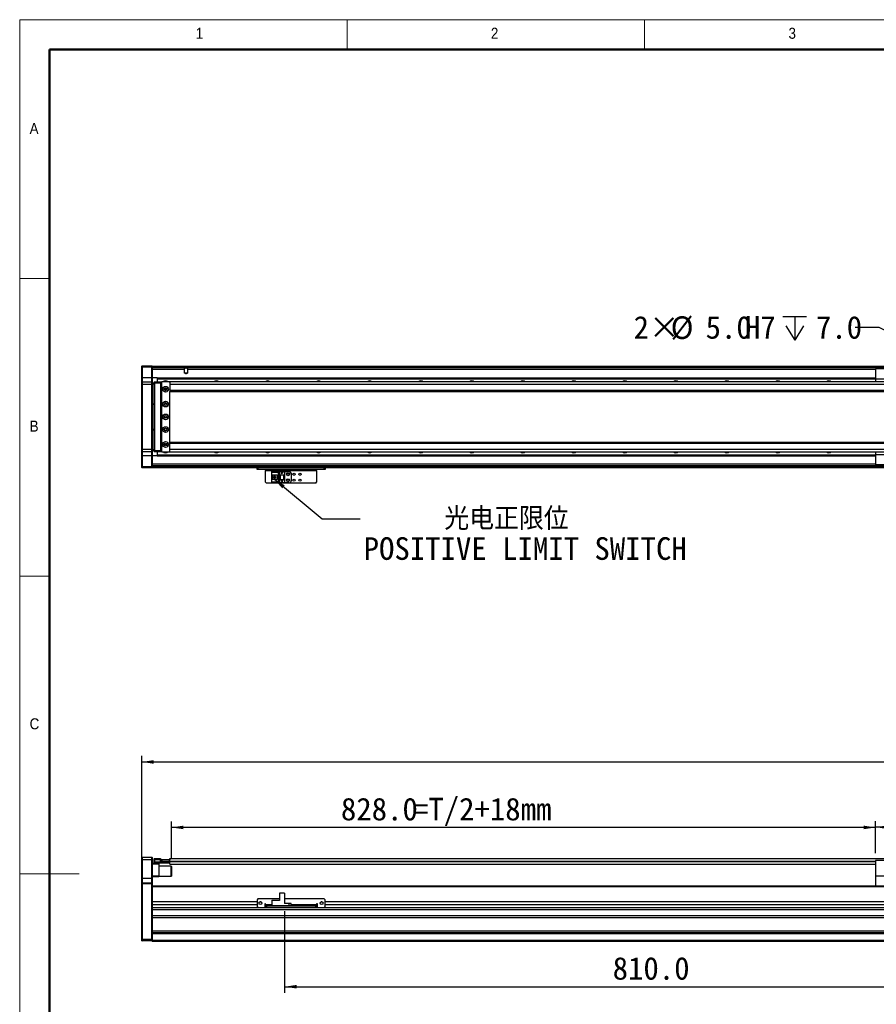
# Model space of a CAD drawing. Header units: millimetres. Extents: x 35 to 2905, y 35 to 2044.
# Tile 2 of 7: x 35 to 1042, y 886 to 2044. Entities that reach past the tile are written whole.
import ezdxf

# ---------------------------------------------------------------- set-up
doc = ezdxf.new("R2010")
doc.units = ezdxf.units.MM
doc.header["$LTSCALE"] = 7
doc.layers.add('DIMNS', color=7, linetype='Continuous')
doc.styles.add('SLDTEXTSTYLE1', font='Gothic.ttf', dxfattribs={"width": 0.913})
doc.styles.add('SLDTEXTSTYLE8', font='txt')
doc.styles.add('SLDTEXTSTYLE9', font='txt', dxfattribs={"bigfont": 'bigfont'})
doc.dimstyles.new('SLDDIMSTYLE0', dxfattribs={"dimtxt": 26.6, "dimasz": 14, "dimexe": 0, "dimexo": 0.0625, "dimgap": 6.65, "dimtad": 2, "dimdec": 1, "dimrnd": 1e-09, "dimzin": 4, "dimdsep": 46, "dimtxsty": 'SLDTEXTSTYLE8', "dimsah": 1, "dimcen": 0.09, "dimadec": 0, "dimazin": 1, "dimtfac": 1, "dimtdec": 1, "dimtofl": 0, "dimtmove": 0, "dimatfit": 3, "dimfxl": 0, "dimfrac": 2, "dimtolj": 1, "dimtzin": 12, "dimarcsym": 0})
doc.dimstyles.new('SLDDIMSTYLE3', dxfattribs={"dimtxt": 0.18, "dimasz": 14, "dimexe": 0, "dimexo": 0.0625, "dimgap": 0, "dimtad": 0, "dimtih": 1, "dimtoh": 1, "dimdec": 0, "dimrnd": 1e-09, "dimzin": 0, "dimdsep": 46, "dimtxsty": 'Standard', "dimsah": 1, "dimcen": 0.09, "dimadec": 0, "dimazin": 0, "dimtfac": 14, "dimtdec": 0, "dimtofl": 0, "dimtmove": 0, "dimatfit": 3, "dimfxl": 0, "dimfrac": 2, "dimtolj": 1, "dimtzin": 0, "dimarcsym": 0})
doc.dimstyles.new('SLDDIMSTYLE7', dxfattribs={"dimtxt": 26.6, "dimasz": 14, "dimexe": 0, "dimexo": 0.0625, "dimgap": 6.65, "dimtad": 0, "dimtih": 1, "dimtoh": 1, "dimdec": 1, "dimrnd": 1e-09, "dimzin": 4, "dimdsep": 46, "dimtxsty": 'SLDTEXTSTYLE8', "dimsah": 1, "dimcen": 0, "dimadec": 0, "dimazin": 1, "dimtfac": 1, "dimtdec": 1, "dimtofl": 0, "dimtmove": 0, "dimatfit": 3, "dimfxl": 0, "dimfrac": 2, "dimtolj": 1, "dimtzin": 12, "dimarcsym": 0})

# ---------------------------------------------------------------- blocks, each defined once
blk = doc.blocks.new('_D')
at = {"layer": 'DIMNS'}
for p, q in [((178.6, 1036.6), (178.6, 1178.2)), ((178.6, 1171.2), (2154.6, 1171.2)), ((2154.6, 1036.6), (2154.6, 1178.2))]:
    blk.add_line(p, q, dxfattribs=at)
for points in [[(178.6, 1171.2), (192.6, 1169.1), (192.6, 1173.3)], [(2154.6, 1171.2), (2140.6, 1173.3), (2140.6, 1169.1)]]:
    blk.add_solid(points, dxfattribs=at)
at = {"layer": 'DIMNS', "insert": (1104.9, 1206.1), "char_height": 26.6, "attachment_point": 1, "style": 'SLDTEXTSTYLE8'}
blk.add_mtext('1976.0', dxfattribs=at)
blk = doc.blocks.new('_D_1')
at = {"layer": 'DIMNS'}
for p, q in [((213.6, 1057.3), (213.6, 1101.2)), ((1041.6, 1064.1), (1041.6, 1101.2)), ((1041.6, 1094.2), (213.6, 1094.2))]:
    blk.add_line(p, q, dxfattribs=at)
for points in [[(213.6, 1094.2), (227.6, 1092.1), (227.6, 1096.3)], [(1041.6, 1094.2), (1027.6, 1096.3), (1027.6, 1092.1)]]:
    blk.add_solid(points, dxfattribs=at)
at = {"layer": 'DIMNS', "char_height": 26.6, "attachment_point": 1, "style": 'SLDTEXTSTYLE8'}
for s, insert in [('828.0', (412.8, 1129.1)), ('=T/2+18mm', (497.5, 1129.1))]:
    blk.add_mtext(s, dxfattribs=dict(at, insert=insert))
blk = doc.blocks.new('_D_3')
at = {"layer": 'DIMNS'}
for p, q in [((1041.6, 1064.1), (1041.6, 1101.5)), ((1291.6, 1064.1), (1291.6, 1101.5)), ((1291.6, 1094.5), (1041.6, 1094.5))]:
    blk.add_line(p, q, dxfattribs=at)
for points in [[(1041.6, 1094.5), (1055.6, 1092.4), (1055.6, 1096.6)], [(1291.6, 1094.5), (1277.6, 1096.6), (1277.6, 1092.4)]]:
    blk.add_solid(points, dxfattribs=at)
at = {"layer": 'DIMNS', "insert": (1114.5, 1129.4), "char_height": 26.6, "attachment_point": 1, "style": 'SLDTEXTSTYLE8'}
blk.add_mtext('250.0', dxfattribs=at)
blk = doc.blocks.new('_D_4')
at = {"layer": 'DIMNS'}
for p, q in [((346.6, 995.8), (346.6, 899.9)), ((1156.6, 1002.8), (1156.6, 899.9)), ((346.6, 906.9), (1156.6, 906.9))]:
    blk.add_line(p, q, dxfattribs=at)
for points in [[(346.6, 906.9), (360.6, 904.8), (360.6, 909)], [(1156.6, 906.9), (1142.6, 909), (1142.6, 904.8)]]:
    blk.add_solid(points, dxfattribs=at)
at = {"layer": 'DIMNS', "insert": (732.4, 941.8), "char_height": 26.6, "attachment_point": 1, "style": 'SLDTEXTSTYLE8'}
blk.add_mtext('810.0', dxfattribs=at)
blk = doc.blocks.new('SW_SYMBOL_HOLE_DEPTH')
at = {"layer": 'DIMNS', "color": 0}
for p, q in [((0, 6125), (5600, 6125)), ((2800, 6125), (2800, 525)), ((700, 3885), (2800, 525)), ((4900, 3885), (2800, 525))]:
    blk.add_line(p, q, dxfattribs=at)
blk = doc.blocks.new('_D_23')
at = {"layer": 'DIMNS'}
for p, q in [((1045.8, 1682.2), (1017.8, 1682.2)), ((1151.9, 1628.1), (1045.8, 1682.2))]:
    blk.add_line(p, q, dxfattribs=at)
blk.add_solid([(1151.9, 1628.1), (1140.4, 1636.3), (1138.5, 1632.6)], dxfattribs=at)
at = {"layer": 'DIMNS', "xscale": 0.004985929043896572, "yscale": 0.004985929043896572, "zscale": 0.004985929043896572}
blk.add_blockref('SW_SYMBOL_HOLE_DEPTH', (932.5, 1664.5), dxfattribs=at)
at = {"layer": 'DIMNS', "char_height": 26.6, "attachment_point": 1, "style": 'SLDTEXTSTYLE8'}
for s, insert in [('2×', (757, 1695.5)), ('%%c', (800.6, 1695.2)), ('5.0', (841.7, 1695.5)), ('H7', (888, 1695.5)), ('7.0', (971.5, 1695.5))]:
    blk.add_mtext(s, dxfattribs=dict(at, insert=insert))
blk = doc.blocks.new('SW_NOTE_5')
at = {"layer": 'DIMNS', "color": 0, "char_height": 26.6, "attachment_point": 1}
for s, insert, style in [('    光电正限位', (4.2, 13.4), 'SLDTEXTSTYLE9'), ('POSITIVE LIMIT SWITCH', (4.2, -21.8), 'SLDTEXTSTYLE8')]:
    blk.add_mtext(s, dxfattribs=dict(at, insert=insert, style=style))

msp = doc.modelspace()

# ---------------------------------------------------------------- linework, layer by layer
at = {"color": 7, "linetype": 'Continuous', "lineweight": 18}
for p, q in [((2905, 2044), (35, 2044)), ((35, 2044), (35, 35)), ((420, 2009), (420, 2044)), ((770, 2044), (770, 2009)), ((70, 2009), (2870, 2009)), ((70, 2009), (70, 70)), ((70, 1739.5), (35, 1739.5)), ((35, 1389.5), (70, 1389.5)), ((35, 1039.5), (105, 1039.5))]:
    msp.add_line(p, q, dxfattribs=at)
at = {"color": 7, "linetype": 'Continuous', "lineweight": 50}
for p, q in [((2870, 2009), (70, 2009)), ((70, 2009), (70, 70))]:
    msp.add_line(p, q, dxfattribs=at)
at = {"color": 7, "linetype": 'Continuous', "lineweight": 25}
for p, q in [((178.63, 1636.68), (178.93, 1636.98)), ((178.63, 1635.48), (178.63, 1636.68)), ((178.63, 1635.48), (178.93, 1635.48)), ((178.63, 1622.98), (178.63, 1635.48)), ((178.93, 1636.98), (178.93, 1635.48)), ((178.93, 1636.98), (190.33, 1636.98)), ((178.93, 1635.48), (178.93, 1622.98)), ((190.33, 1635.48), (178.93, 1635.48)), ((190.33, 1635.48), (190.33, 1636.98)), ((190.33, 1636.98), (190.63, 1636.68)), ((190.33, 1622.98), (190.33, 1635.48)), ((190.33, 1635.48), (190.63, 1635.48)), ((190.63, 1636.68), (190.63, 1635.48)), ((190.63, 1636.48), (1067.63, 1636.48)), ((190.63, 1635.48), (190.63, 1622.98)), ((1067.63, 1634.49), (190.63, 1634.49)), ((228.99, 1632.49), (190.63, 1632.49)), ((228.99, 1628.38), (228.99, 1632.49)), ((232.27, 1632.49), (232.27, 1628.38)), ((316.13, 1636.78), (1067.63, 1636.78)), ((316.13, 1636.78), (316.13, 1636.58)), ((316.13, 1636.58), (1067.63, 1636.58)), ((316.13, 1636.48), (316.13, 1636.58)), ((1291.63, 1633.48), (1041.63, 1633.48)), ((1041.63, 1633.48), (1041.63, 1621.48)), ((178.63, 1622.98), (178.93, 1622.98)), ((178.63, 1617.68), (178.63, 1622.98)), ((178.93, 1622.98), (178.93, 1617.98)), ((190.33, 1622.98), (178.93, 1622.98)), ((190.33, 1617.98), (190.33, 1622.98)), ((190.33, 1622.98), (190.63, 1622.98)), ((196.63, 1622.99), (190.63, 1622.99)), ((190.63, 1622.98), (190.63, 1617.68)), ((196.63, 1622.99), (1041.63, 1622.99)), ((196.63, 1622.99), (196.63, 1622.7)), ((196.63, 1622.7), (1041.63, 1622.7)), ((196.63, 1622.7), (196.63, 1621.8)), ((196.63, 1621.8), (1041.63, 1621.8)), ((196.63, 1621.8), (196.63, 1621.5)), ((196.63, 1621.5), (1041.63, 1621.5)), ((196.63, 1621.5), (196.63, 1617.98)), ((232.27, 1628.38), (228.99, 1628.38)), ((1291.63, 1621.48), (1041.63, 1621.48)), ((1041.63, 1621.48), (1041.63, 1617.98)), ((178.93, 1617.98), (178.63, 1617.68)), ((178.63, 1614.98), (178.63, 1617.68)), ((178.63, 1538.98), (178.63, 1614.98)), ((178.93, 1614.98), (178.63, 1614.98)), ((178.93, 1617.98), (178.93, 1614.98)), ((178.93, 1617.98), (190.33, 1617.98)), ((178.93, 1614.98), (178.93, 1538.98)), ((190.33, 1614.98), (178.93, 1614.98)), ((190.33, 1614.98), (190.33, 1617.98)), ((190.33, 1617.98), (190.63, 1617.68)), ((190.33, 1538.98), (190.33, 1614.98)), ((190.33, 1614.98), (190.63, 1614.98)), ((190.63, 1617.68), (190.63, 1614.98)), ((190.63, 1616.48), (193.13, 1616.48)), ((193.13, 1615.48), (190.63, 1615.48)), ((190.63, 1614.98), (190.63, 1538.98)), ((193.13, 1617.68), (193.43, 1617.98)), ((193.13, 1616.48), (193.13, 1617.68)), ((193.13, 1537.48), (193.13, 1616.48)), ((193.13, 1616.48), (193.43, 1616.48)), ((193.43, 1617.98), (193.43, 1616.48)), ((193.43, 1617.98), (200.63, 1617.98)), ((193.43, 1616.48), (193.43, 1537.48)), ((200.63, 1616.48), (193.43, 1616.48)), ((200.63, 1617.98), (200.63, 1616.48)), ((200.63, 1617.98), (202.13, 1617.98)), ((201.83, 1617.68), (200.63, 1617.68)), ((200.63, 1616.48), (200.63, 1537.48)), ((201.63, 1615.98), (201.13, 1615.98)), ((201.13, 1615.98), (201.13, 1537.98)), ((202.13, 1617.98), (201.63, 1617.48)), ((201.63, 1617.48), (201.63, 1536.48)), ((211.13, 1617.98), (202.13, 1617.98)), ((207.78, 1609.98), (205.48, 1609.98)), ((211.63, 1617.48), (211.13, 1617.98)), ((2122.13, 1617.98), (211.63, 1617.98)), ((211.63, 1617.98), (211.63, 1617.48)), ((211.63, 1617.35), (211.63, 1617.48)), ((211.63, 1617.35), (211.63, 1614.98)), ((2122.63, 1614.98), (211.63, 1614.98)), ((211.63, 1614.98), (211.63, 1607.98)), ((2122.63, 1607.98), (211.63, 1607.98)), ((211.63, 1607.98), (211.63, 1606.98)), ((211.63, 1606.98), (2122.63, 1606.98)), ((211.63, 1546.98), (211.63, 1606.98)), ((190.63, 1592.48), (193.13, 1592.48)), ((193.13, 1591.48), (190.63, 1591.48)), ((190.63, 1562.48), (193.13, 1562.48)), ((193.13, 1561.48), (190.63, 1561.48)), ((205.48, 1543.98), (207.78, 1543.98)), ((2122.63, 1546.98), (211.63, 1546.98)), ((211.63, 1545.98), (211.63, 1546.98)), ((211.63, 1545.98), (2122.63, 1545.98)), ((211.63, 1538.98), (211.63, 1545.98)), ((178.63, 1536.28), (178.63, 1538.98)), ((178.93, 1538.98), (178.63, 1538.98)), ((178.93, 1535.98), (178.63, 1536.28)), ((178.63, 1530.98), (178.63, 1536.28)), ((178.93, 1530.98), (178.63, 1530.98)), ((178.63, 1518.48), (178.63, 1530.98)), ((178.93, 1538.98), (178.93, 1535.98)), ((178.93, 1538.98), (190.33, 1538.98)), ((190.33, 1535.98), (178.93, 1535.98)), ((178.93, 1535.98), (178.93, 1530.98)), ((190.33, 1530.98), (178.93, 1530.98)), ((178.93, 1530.98), (178.93, 1518.48)), ((190.33, 1535.98), (190.33, 1538.98)), ((190.33, 1538.98), (190.63, 1538.98)), ((190.33, 1535.98), (190.63, 1536.28)), ((190.33, 1530.98), (190.33, 1535.98)), ((190.63, 1530.98), (190.33, 1530.98)), ((190.33, 1518.48), (190.33, 1530.98)), ((190.63, 1538.98), (190.63, 1536.28)), ((190.63, 1538.48), (193.13, 1538.48)), ((193.13, 1537.48), (190.63, 1537.48)), ((190.63, 1536.28), (190.63, 1530.98)), ((190.63, 1530.98), (190.63, 1518.48)), ((196.63, 1530.98), (190.63, 1530.98)), ((193.13, 1536.28), (193.13, 1537.48)), ((193.13, 1537.48), (193.43, 1537.48)), ((193.13, 1536.28), (193.43, 1535.98)), ((193.43, 1537.48), (193.43, 1535.98)), ((193.43, 1537.48), (200.63, 1537.48)), ((200.63, 1535.98), (193.43, 1535.98)), ((196.63, 1535.98), (196.63, 1532.46)), ((196.63, 1532.46), (1041.63, 1532.46)), ((196.63, 1532.46), (196.63, 1532.17)), ((196.63, 1532.17), (1041.63, 1532.17)), ((196.63, 1532.17), (196.63, 1531.27)), ((196.63, 1531.27), (1041.63, 1531.27)), ((196.63, 1531.27), (196.63, 1530.98)), ((196.63, 1530.98), (1041.63, 1530.98)), ((200.63, 1537.48), (200.63, 1535.98)), ((200.63, 1536.28), (201.83, 1536.28)), ((202.13, 1535.98), (200.63, 1535.98)), ((201.13, 1537.98), (201.63, 1537.98)), ((201.63, 1536.48), (202.13, 1535.98)), ((202.13, 1535.98), (211.13, 1535.98)), ((211.13, 1535.98), (211.63, 1536.48)), ((211.63, 1538.98), (2122.63, 1538.98)), ((211.63, 1536.62), (211.63, 1538.98)), ((211.63, 1536.48), (211.63, 1536.62)), ((211.63, 1535.98), (211.63, 1536.48)), ((211.63, 1535.98), (2122.13, 1535.98)), ((1041.63, 1535.98), (1041.63, 1532.48)), ((1291.63, 1532.48), (1041.63, 1532.48)), ((1041.63, 1532.48), (1041.63, 1520.48)), ((178.93, 1518.48), (178.63, 1518.48)), ((178.63, 1517.28), (178.63, 1518.48)), ((178.93, 1516.98), (178.63, 1517.28)), ((178.93, 1518.48), (178.93, 1516.98)), ((178.93, 1518.48), (190.33, 1518.48)), ((190.33, 1516.98), (178.93, 1516.98)), ((190.33, 1516.98), (190.33, 1518.48)), ((190.63, 1518.48), (190.33, 1518.48)), ((190.63, 1517.28), (190.33, 1516.98)), ((1156.63, 1519.48), (190.63, 1519.48)), ((190.63, 1518.48), (190.63, 1517.28)), ((190.63, 1517.28), (190.63, 1516.98)), ((1156.63, 1516.98), (190.63, 1516.98)), ((314.13, 1514.98), (314.13, 1516.98)), ((315.13, 1516.98), (315.13, 1514.98)), ((393.13, 1514.98), (393.13, 1516.98)), ((394.13, 1516.98), (394.13, 1514.98)), ((1291.63, 1520.48), (1041.63, 1520.48)), ((315.13, 1514.98), (314.13, 1514.98)), ((393.13, 1514.98), (315.13, 1514.98)), ((324.13, 1514.98), (324.13, 1513.98)), ((324.13, 1513.98), (384.13, 1513.98)), ((324.13, 1500.18), (324.13, 1513.98)), ((331.43, 1511.88), (331.43, 1512.68)), ((331.43, 1512.68), (340.63, 1512.68)), ((339.73, 1511.88), (331.43, 1511.88)), ((331.43, 1511.88), (331.43, 1511.38)), ((339.23, 1511.38), (331.43, 1511.38)), ((331.43, 1508.78), (331.43, 1511.38)), ((331.43, 1508.78), (337.63, 1508.78)), ((331.43, 1503.18), (331.43, 1508.78)), ((332.73, 1503.18), (332.73, 1508.78)), ((333.23, 1508.43), (333.23, 1508.78)), ((337.63, 1508.43), (333.23, 1508.43)), ((333.23, 1503.53), (333.23, 1508.43)), ((336.03, 1506.78), (334.19, 1506.78)), ((334.19, 1506.78), (334.19, 1505.18)), ((334.19, 1505.18), (336.03, 1505.18)), ((336.03, 1506.78), (336.03, 1505.18)), ((337.63, 1508.78), (337.63, 1503.18)), ((339.23, 1511.38), (339.73, 1511.88)), ((339.23, 1500.58), (339.23, 1511.38)), ((339.73, 1500.08), (339.73, 1511.88)), ((340.63, 1512.68), (346.63, 1512.68)), ((340.63, 1512.68), (340.63, 1508.98)), ((340.63, 1508.98), (346.63, 1508.98)), ((340.63, 1508.98), (340.63, 1502.98)), ((341.13, 1508.98), (341.13, 1502.98)), ((341.43, 1508.98), (341.43, 1502.98)), ((343.03, 1511.18), (343.23, 1511.18)), ((343.63, 1509.98), (343.03, 1511.18)), ((343.23, 1511.58), (344.03, 1511.58)), ((343.23, 1511.18), (343.23, 1511.58)), ((344.23, 1511.18), (343.63, 1509.98)), ((344.03, 1511.58), (344.03, 1511.18)), ((344.03, 1511.18), (344.23, 1511.18)), ((345.83, 1502.98), (345.83, 1508.98)), ((346.13, 1502.98), (346.13, 1508.98)), ((346.63, 1512.68), (346.63, 1508.98)), ((346.63, 1512.68), (352.13, 1512.68)), ((346.63, 1508.98), (346.63, 1502.98)), ((354.13, 1510.68), (354.13, 1501.28)), ((384.13, 1513.98), (384.13, 1514.98)), ((384.13, 1513.98), (384.13, 1500.18)), ((394.13, 1514.98), (393.13, 1514.98)), ((324.13, 1500.18), (325.13, 1499.18)), ((383.13, 1499.18), (325.13, 1499.18)), ((337.63, 1503.18), (331.43, 1503.18)), ((331.43, 1500.58), (331.43, 1503.18)), ((331.43, 1500.58), (339.23, 1500.58)), ((331.43, 1500.58), (331.43, 1500.08)), ((331.43, 1500.08), (339.73, 1500.08)), ((331.43, 1499.28), (331.43, 1500.08)), ((340.63, 1499.28), (331.43, 1499.28)), ((333.23, 1503.18), (333.23, 1503.53)), ((333.23, 1503.53), (337.63, 1503.53)), ((339.73, 1500.08), (339.23, 1500.58)), ((340.63, 1502.98), (340.63, 1499.28)), ((346.63, 1502.98), (340.63, 1502.98)), ((346.63, 1499.28), (340.63, 1499.28)), ((343.03, 1501.58), (343.23, 1501.58)), ((343.63, 1500.38), (343.03, 1501.58)), ((343.23, 1501.98), (344.03, 1501.98)), ((343.23, 1501.58), (343.23, 1501.98)), ((344.23, 1501.58), (343.63, 1500.38)), ((344.03, 1501.98), (344.03, 1501.58)), ((344.03, 1501.58), (344.23, 1501.58)), ((346.63, 1502.98), (346.63, 1499.28)), ((352.13, 1499.28), (346.63, 1499.28)), ((383.13, 1499.18), (384.13, 1500.18)), ((178.93, 1059.2), (178.63, 1058.9)), ((178.63, 1056.2), (178.63, 1058.9)), ((178.93, 1056.2), (178.63, 1056.2)), ((178.63, 1034.2), (178.63, 1056.2)), ((178.93, 1059.2), (178.93, 1056.2)), ((178.93, 1059.2), (190.33, 1059.2)), ((178.93, 1056.2), (178.93, 1034.2)), ((190.33, 1056.2), (178.93, 1056.2)), ((190.33, 1056.2), (190.33, 1059.2)), ((190.33, 1059.2), (190.63, 1058.9)), ((190.33, 1034.2), (190.33, 1056.2)), ((190.33, 1056.2), (190.63, 1056.2)), ((190.63, 1058.9), (190.63, 1056.2)), ((190.63, 1056.2), (190.63, 1034.2)), ((193.13, 1057.4), (193.43, 1057.7)), ((193.13, 1056.2), (193.13, 1057.4)), ((193.13, 1053.7), (193.13, 1056.2)), ((193.13, 1056.2), (193.43, 1056.2)), ((193.13, 1052.5), (193.13, 1053.7)), ((193.43, 1053.7), (193.13, 1053.7)), ((193.43, 1057.7), (193.43, 1056.2)), ((193.43, 1057.7), (200.63, 1057.7)), ((193.43, 1056.2), (193.43, 1053.7)), ((200.63, 1056.2), (193.43, 1056.2)), ((193.43, 1053.7), (193.43, 1052.2)), ((193.43, 1053.7), (210.83, 1053.7)), ((200.63, 1057.7), (200.63, 1056.2)), ((200.63, 1053.9), (200.63, 1056.2)), ((200.63, 1054.2), (210.83, 1054.2)), ((210.83, 1053.9), (200.63, 1053.9)), ((201.13, 1054.2), (201.13, 1054.4)), ((201.13, 1054.4), (201.63, 1054.4)), ((201.63, 1054.4), (201.63, 1056.4)), ((201.63, 1056.4), (202.13, 1056.4)), ((202.13, 1054.4), (201.63, 1054.4)), ((202.13, 1056.4), (202.13, 1054.4)), ((202.13, 1056.4), (211.13, 1056.4)), ((202.13, 1054.4), (211.13, 1054.4)), ((210.83, 1054.2), (211.13, 1053.9)), ((210.83, 1054.2), (210.83, 1053.9)), ((210.83, 1054.2), (211.63, 1054.2)), ((210.83, 1053.7), (210.83, 1053.9)), ((210.83, 1053.9), (211.13, 1053.9)), ((210.83, 1052.2), (210.83, 1053.7)), ((210.83, 1053.7), (211.13, 1053.7)), ((211.13, 1054.4), (211.13, 1056.4)), ((211.13, 1056.4), (211.63, 1056.4)), ((211.63, 1054.4), (211.13, 1054.4)), ((211.13, 1053.9), (211.13, 1053.7)), ((211.13, 1053.7), (211.13, 1052.5)), ((211.63, 1057.55), (2122.63, 1057.55)), ((211.63, 1056.4), (211.63, 1057.55)), ((211.63, 1056.4), (211.63, 1056.21)), ((211.63, 1054.55), (211.63, 1056.21)), ((211.63, 1054.05), (211.63, 1054.55)), ((211.63, 1051.05), (211.63, 1054.05)), ((1291.63, 1055.2), (1041.63, 1055.2)), ((1041.63, 1055.2), (1041.63, 1036.7)), ((190.63, 1052.2), (193.43, 1052.2)), ((198.63, 1051.2), (190.63, 1051.2)), ((193.43, 1052.2), (193.13, 1052.5)), ((210.83, 1052.2), (193.43, 1052.2)), ((198.63, 1052.2), (198.63, 1051.2)), ((198.63, 1051.2), (198.63, 1037.2)), ((213.33, 1048.7), (198.63, 1048.7)), ((210.83, 1052.2), (211.13, 1052.5)), ((211.63, 1051.05), (1041.63, 1051.05)), ((213.63, 1048.4), (213.33, 1048.7)), ((213.33, 1037.1), (213.33, 1048.7)), ((213.63, 1048.4), (213.63, 1037.38)), ((178.93, 1034.2), (178.63, 1034.2)), ((178.63, 1028.9), (178.63, 1034.2)), ((178.93, 1034.2), (178.93, 1029.2)), ((190.33, 1034.2), (178.93, 1034.2)), ((190.33, 1029.2), (190.33, 1034.2)), ((190.63, 1034.2), (190.33, 1034.2)), ((190.63, 1037.2), (198.63, 1037.2)), ((198.63, 1036.2), (190.63, 1036.2)), ((190.63, 1034.2), (190.63, 1028.9)), ((198.63, 1037.2), (198.63, 1036.2)), ((198.63, 1036.7), (213.33, 1036.7)), ((213.33, 1036.7), (213.33, 1037.1)), ((213.33, 1036.7), (213.63, 1037)), ((213.63, 1037.38), (213.63, 1037)), ((1156.63, 1036.7), (1041.63, 1036.7)), ((1041.63, 1036.7), (1041.63, 1025.2)), ((178.93, 1029.2), (178.63, 1028.9)), ((178.63, 1027.7), (178.63, 1028.9)), ((178.63, 962.83), (178.63, 1027.7)), ((178.93, 1027.7), (178.63, 1027.7)), ((178.93, 1029.2), (178.93, 1027.7)), ((178.93, 1029.2), (190.33, 1029.2)), ((178.93, 1027.7), (178.93, 962.7)), ((190.33, 1027.7), (178.93, 1027.7)), ((190.33, 1027.7), (190.33, 1029.2)), ((190.63, 1028.9), (190.33, 1029.2)), ((190.33, 962.7), (190.33, 1027.7)), ((190.63, 1027.7), (190.33, 1027.7)), ((190.63, 1028.9), (190.63, 1027.7)), ((190.63, 1027.7), (190.63, 1024.92)), ((1156.63, 1025.2), (190.63, 1025.2)), ((190.63, 1024.92), (190.63, 1024.2)), ((190.63, 1024.2), (190.63, 1006.75)), ((315.13, 1010.2), (314.13, 1009.2)), ((314.13, 1009.2), (314.13, 1001.2)), ((340.63, 1010.2), (315.13, 1010.2)), ((331.43, 1008.7), (339.23, 1008.7)), ((331.43, 1008.7), (331.43, 1008.2)), ((331.43, 1008.2), (331.43, 1002.2)), ((340.63, 1008.2), (331.43, 1008.2)), ((339.73, 1008.2), (339.23, 1008.7)), ((340.63, 1017.1), (340.63, 1008.2)), ((346.63, 1017.1), (340.63, 1017.1)), ((346.63, 1017.1), (346.63, 1004.7)), ((393.13, 1010.2), (346.63, 1010.2)), ((394.13, 1009.2), (393.13, 1010.2)), ((394.13, 1001.2), (394.13, 1009.2)), ((190.63, 1006.75), (190.63, 1003.35)), ((314.13, 1006.75), (190.63, 1006.75)), ((314.13, 1003.35), (190.63, 1003.35)), ((190.63, 1003.35), (190.63, 999.83)), ((2142.63, 999.83), (190.63, 999.83)), ((190.63, 999.83), (190.63, 998.52)), ((190.63, 998.52), (190.63, 962.83)), ((2142.63, 997.23), (190.63, 997.23)), ((314.13, 1001.2), (315.13, 1000.2)), ((315.13, 1000.2), (323.13, 1000.2)), ((318.84, 1006.75), (317.43, 1006.75)), ((324.13, 1004.2), (323.13, 1004.2)), ((323.13, 1004.2), (323.13, 1000.2)), ((324.13, 1003.35), (323.13, 1003.35)), ((324.13, 1003.2), (324.13, 1004.2)), ((324.13, 1003.2), (324.13, 1002.2)), ((324.13, 1000.2), (324.13, 1002.2)), ((324.13, 1002.2), (325.13, 1002.2)), ((325.13, 1000.2), (324.13, 1000.2)), ((325.13, 1002.2), (325.13, 1000.2)), ((383.13, 1002.2), (325.13, 1002.2)), ((383.13, 1000.2), (325.13, 1000.2)), ((352.13, 1004.7), (346.63, 1004.7)), ((352.13, 1002.2), (352.13, 1004.7)), ((354.13, 1004.7), (352.13, 1004.7)), ((354.13, 1002.2), (354.13, 1004.7)), ((383.13, 1000.2), (383.13, 1002.2)), ((383.13, 1002.2), (384.13, 1002.2)), ((384.13, 1000.2), (383.13, 1000.2)), ((385.13, 1004.2), (384.13, 1004.2)), ((384.13, 1004.2), (384.13, 1003.2)), ((385.13, 1003.35), (384.13, 1003.35)), ((384.13, 1002.2), (384.13, 1003.2)), ((384.13, 1002.2), (384.13, 1000.2)), ((385.13, 1000.2), (385.13, 1004.2)), ((385.13, 1000.2), (393.13, 1000.2)), ((390.84, 1006.75), (389.43, 1006.75)), ((393.13, 1000.2), (394.13, 1001.2)), ((1939.13, 1006.75), (394.13, 1006.75)), ((1939.13, 1003.35), (394.13, 1003.35)), ((2142.63, 990.3), (190.63, 990.3)), ((2142.63, 987.71), (190.63, 987.71)), ((178.63, 961), (178.63, 962.83)), ((178.63, 962.83), (178.93, 962.7)), ((178.63, 961), (178.93, 960.7)), ((178.93, 962.7), (178.93, 960.7)), ((178.93, 962.7), (190.33, 962.7)), ((190.63, 962.83), (190.33, 962.7)), ((190.33, 960.7), (190.33, 962.7)), ((190.63, 961), (190.33, 960.7)), ((2142.63, 972.2), (190.63, 972.2)), ((2142.63, 970.2), (190.63, 970.2)), ((2142.63, 969.2), (190.63, 969.2)), ((190.63, 962.83), (190.63, 962.63)), ((190.63, 962.63), (190.63, 961.2)), ((2142.63, 961.2), (190.63, 961.2)), ((190.63, 961.2), (190.63, 960.2)), ((190.33, 960.7), (178.93, 960.7)), ((2142.63, 960.2), (190.63, 960.2))]:
    msp.add_line(p, q, dxfattribs=at)
at = {"color": 8, "linetype": 'Continuous', "lineweight": 25}
for p, q in [((1067.63, 1635.98), (190.63, 1635.98)), ((1041.63, 1632.49), (232.27, 1632.49)), ((1041.63, 1521.48), (190.63, 1521.48)), ((1156.63, 1517.98), (190.63, 1517.98)), ((211.63, 1054.55), (1041.63, 1054.55)), ((211.63, 1054.05), (1041.63, 1054.05)), ((1156.63, 1024.2), (190.63, 1024.2)), ((331.43, 1003.2), (324.13, 1003.2)), ((384.13, 1003.2), (354.13, 1003.2))]:
    msp.add_line(p, q, dxfattribs=at)
at = {"color": 7, "linetype": 'Continuous', "lineweight": 25}
for centre, radius in [((206.63, 1609.48), 3.36), ((206.63, 1609.48), 1.7), ((206.63, 1609.48), 1.25), ((206.63, 1591.98), 3.36), ((206.63, 1591.98), 1.7), ((206.63, 1591.98), 1.25), ((206.63, 1576.98), 3.36), ((206.63, 1576.98), 1.7), ((206.63, 1576.98), 1.25), ((206.63, 1561.98), 3.36), ((206.63, 1561.98), 1.7), ((206.63, 1561.98), 1.25), ((206.63, 1544.48), 3.36), ((206.63, 1544.48), 1.7), ((206.63, 1544.48), 1.25), ((350.63, 1509.48), 1.75), ((350.63, 1509.48), 1.25), ((357.63, 1509.48), 1.25), ((364.63, 1509.48), 1.25), ((350.63, 1502.48), 1.75), ((350.63, 1502.48), 1.25), ((357.63, 1502.48), 1.25), ((364.63, 1502.48), 1.25), ((318.13, 1005.2), 1.7), ((390.13, 1005.2), 1.7)]:
    msp.add_circle(centre, radius, dxfattribs=at)
for centre, radius, start, end in [((206.63, 1615.49), 3.75, 41.71073, 138.28927), ((266.63, 1615.49), 3.75, 41.71072, 138.28928), ((326.63, 1615.49), 3.75, 41.71072, 138.28928), ((386.63, 1615.49), 3.75, 41.71072, 138.28928), ((446.63, 1615.49), 3.75, 41.71072, 138.28928), ((506.63, 1615.49), 3.75, 41.71072, 138.28928), ((566.63, 1615.49), 3.75, 41.71072, 138.28928), ((626.63, 1615.49), 3.75, 41.71072, 138.28928), ((686.63, 1615.49), 3.75, 41.71072, 138.28928), ((746.63, 1615.49), 3.75, 41.71072, 138.28928), ((806.63, 1615.49), 3.75, 41.71072, 138.28928), ((866.63, 1615.49), 3.75, 41.71072, 138.28928), ((926.63, 1615.49), 3.75, 41.71072, 138.28928), ((986.63, 1615.49), 3.75, 41.71072, 138.28928), ((206.63, 1538.48), 3.75, 221.71073, 318.28927), ((266.63, 1538.48), 3.75, 221.71072, 318.28928), ((326.63, 1538.48), 3.75, 221.71072, 318.28928), ((386.63, 1538.48), 3.75, 221.71072, 318.28928), ((446.63, 1538.48), 3.75, 221.71072, 318.28928), ((506.63, 1538.48), 3.75, 221.71072, 318.28928), ((566.63, 1538.48), 3.75, 221.71072, 318.28928), ((626.63, 1538.48), 3.75, 221.71072, 318.28928), ((686.63, 1538.48), 3.75, 221.71072, 318.28928), ((746.63, 1538.48), 3.75, 221.71072, 318.28928), ((806.63, 1538.48), 3.75, 221.71072, 318.28928), ((866.63, 1538.48), 3.75, 221.71072, 318.28928), ((926.63, 1538.48), 3.75, 221.71072, 318.28928), ((986.63, 1538.48), 3.75, 221.71072, 318.28928), ((352.13, 1510.68), 2, 0, 90), ((352.13, 1501.28), 2, 270, 0)]:
    msp.add_arc(centre, radius, start, end, dxfattribs=at)
for points, knots in [([(228.99, 1632.49), (228.99, 1632.71), (228.98, 1633.16), (228.98, 1633.72), (229.07, 1634.12), (229.29, 1634.34), (229.64, 1634.45), (230.08, 1634.48), (230.6, 1634.49), (231.15, 1634.48), (231.64, 1634.45), (232, 1634.32), (232.2, 1634.09), (232.28, 1633.74), (232.28, 1633.27), (232.27, 1632.83), (232.27, 1632.56), (232.27, 1632.49)], [0, 0, 0, 0, 0.08602491, 0.17210998, 0.23889355, 0.30598963, 0.36607599, 0.42789631, 0.49544747, 0.56597802, 0.63667994, 0.70463445, 0.76621019, 0.82643658, 0.8944772, 0.97482751, 1, 1, 1, 1]), ([(232.27, 1628.38), (231.93, 1628.19), (231.43, 1627.9), (230.9, 1627.56), (230.63, 1627.5), (230.46, 1627.54), (230.23, 1627.66), (229.82, 1627.9), (229.39, 1628.15), (229.08, 1628.33), (228.99, 1628.38)], [0, 0, 0, 0, 0.3195684, 0.4642538, 0.5013586, 0.5381706, 0.598679, 0.7095087, 0.9212198, 1, 1, 1, 1])]:
    msp.add_open_spline(points, degree=3, knots=knots, dxfattribs=at)

# ---------------------------------------------------------------- block references
at = {"layer": 'DIMNS'}
msp.add_blockref('SW_NOTE_5', (435.34, 1457.24), dxfattribs=at)

# ---------------------------------------------------------------- texts
at = {"color": 7, "linetype": 'Continuous', "lineweight": 0, "char_height": 12.96, "attachment_point": 1, "style": 'SLDTEXTSTYLE1'}
for s, insert in [('1', (242.08, 2034.52)), ('2', (589.17, 2034.52)), ('3', (939.17, 2034.52)), ('A', (46.67, 1922.52)), ('B', (46.67, 1572.52)), ('C', (46.67, 1222.52))]:
    msp.add_mtext(s, dxfattribs=dict(at, insert=insert))

# ---------------------------------------------------------------- dimensions: what is measured, and where the dimension line sits
at = {"layer": 'DIMNS'}
dim = msp.add_diameter_dim_2p(p1=(1156.36, 1625.85), p2=(1151.9, 1628.12), text='2×<>H7{\\fGDT;x}7.0', dimstyle='SLDDIMSTYLE7', dxfattribs=at)
dim.commit()
dim.dimension.update_dxf_attribs({"geometry": '_D_23', "text_midpoint": (887.42, 1682.21), "dimtype": 163})
for base, p1, p2, picture, middle in [((2154.63, 1171.2), (178.63, 1027.7), (2154.63, 1027.7), '_D', (1156.87, 1171.2)), ((1041.63, 1094.46), (1291.63, 1055.2), (1041.63, 1055.2), '_D_3', (1156.87, 1094.46)), ((1156.63, 906.91), (346.63, 1004.7), (1156.63, 1011.7), '_D_4', (774.79, 906.91))]:
    dim = msp.add_linear_dim(base=base, p1=p1, p2=p2, dimstyle='SLDDIMSTYLE0', dxfattribs=at)
    dim.commit()
    dim.dimension.update_dxf_attribs({"geometry": picture, "text_midpoint": middle, "dimtype": 160})
dim = msp.add_linear_dim(base=(213.63, 1094.17), p1=(1041.63, 1055.2), p2=(213.63, 1048.4), text='<>=T/2+18mm', dimstyle='SLDDIMSTYLE0', dxfattribs=at)
dim.commit()
dim.dimension.update_dxf_attribs({"geometry": '_D_1', "text_midpoint": (555.34, 1094.17), "dimtype": 160})

# ---------------------------------------------------------------- leaders
msp.add_leader([(334.49, 1503.53), (390.89, 1457.24), (435.34, 1457.24)], dimstyle='SLDDIMSTYLE3', dxfattribs=at)

doc.saveas('drawing.dxf')
